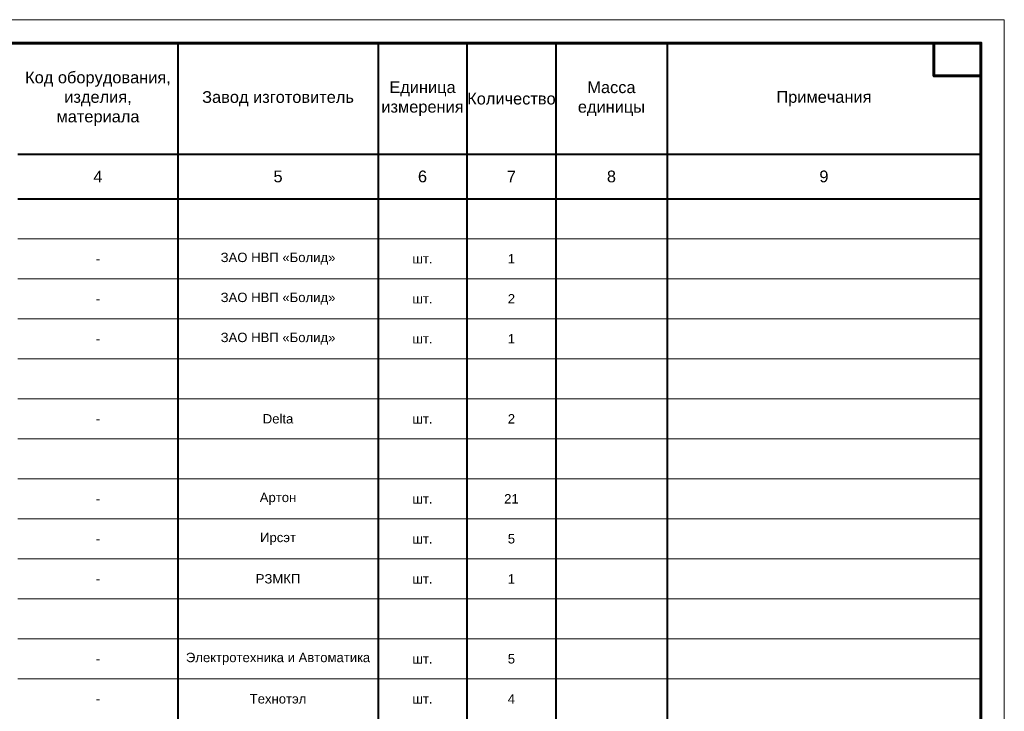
# Model space of a CAD drawing. Header units: millimetres. Extents: x 523431 to 527346, y -48565 to -47721.
# Tile 180 of 217: x 525862 to 526072, y -47868 to -47721. Entities that reach past the tile are written whole.
import ezdxf
from ezdxf.enums import TextEntityAlignment as Align

# ---------------------------------------------------------------- set-up
doc = ezdxf.new("R2010")
doc.units = ezdxf.units.MM
for name, color, linetype, lineweight in [('ВК-линия контур', 132, 'Continuous', 15), ('ВК-линия толстая', 30, 'Continuous', 60), ('ВК-Текст', 1, 'Continuous', 30), ('электрика', 1, 'Continuous', 40), ('ЭОМ_Текст', 7, 'Continuous', 30)]:
    doc.layers.add(name, color=color, linetype=linetype, lineweight=lineweight)
doc.styles.get("Standard").update_dxf_attribs({"font": 'arial.ttf'})

# ---------------------------------------------------------------- blocks, each defined once
blk = doc.blocks.new('*U31')
at = {"layer": 'ВК-линия контур', "color": 0}
for p, q in [((-420, 297), (0, 297)), ((0, 297), (0, 0))]:
    blk.add_line(p, q, dxfattribs=at)
at = {"layer": 'ВК-линия толстая', "color": 0}
for points in [[(-400, 5), (-400, 292), (-5, 292), (-5, 5)], [(-5, 292), (-15, 292), (-15, 285), (-5, 285)]]:
    blk.add_lwpolyline(points, close=True, dxfattribs=at)
at = {"layer": 'ВК-Текст', "color": 0}
blk.add_attdef('ЛИСТ_АЛ', text='', height=2.5, dxfattribs=at).set_placement((-10, 288.5), align=Align.MIDDLE_CENTER)
at = {"layer": 'ВК-Текст', "color": 0, "ltscale": 0.5}
blk.add_attdef('ВЕРХНИЙ_ШИФР', text='', height=0.000005, rotation=180, dxfattribs=at).set_placement((-400, 278), align=Align.MIDDLE_CENTER)
at = {"layer": 'ВК-Текст', "color": 0, "flags": 12}
blk.add_attdef('ФОРМАТ_ЛИСТА', (-42, 1.56), '', height=2.5, dxfattribs=at)
blk = doc.blocks.new('A$C5C9321C1')
at = {"layer": 'электрика', "color": 7}
for p, q in [((22376, 22945), (22376, 20575)), ((26643, 22945), (26643, 20575)), ((28539, 22945), (28539, 20575)), ((30436, 22945), (30436, 20575)), ((32806, 22945), (32806, 20575)), ((18963, 20575), (22376, 20575)), ((22376, 20575), (26643, 20575)), ((22376, 20575), (22376, 19627)), ((26643, 20575), (28539, 20575)), ((26643, 20575), (26643, 19627)), ((28539, 20575), (30436, 20575)), ((28539, 20575), (28539, 19627)), ((30436, 20575), (32806, 20575)), ((30436, 20575), (30436, 19627)), ((32806, 20575), (39500, 20575)), ((32806, 20575), (32806, 19627)), ((18963, 19627), (22376, 19627)), ((22376, 19627), (26643, 19627)), ((22376, 19627), (22376, 18773)), ((26643, 19627), (28539, 19627)), ((26643, 19627), (26643, 18773)), ((28539, 19627), (30436, 19627)), ((28539, 19627), (28539, 18773)), ((30436, 19627), (32806, 19627)), ((30436, 19627), (30436, 18773)), ((32806, 19627), (39500, 19627)), ((32806, 19627), (32806, 18773)), ((22376, 18773), (22376, 17920)), ((26643, 18773), (26643, 17920)), ((28539, 18773), (28539, 17920)), ((30436, 18773), (30436, 17920)), ((32806, 18773), (32806, 17920)), ((22376, 17920), (22376, 17067)), ((26643, 17920), (26643, 17067)), ((28539, 17920), (28539, 17067)), ((30436, 17920), (30436, 17067)), ((32806, 17920), (32806, 17067)), ((22376, 17067), (22376, 16213)), ((26643, 17067), (26643, 16213)), ((28539, 17067), (28539, 16213)), ((30436, 17067), (30436, 16213)), ((32806, 17067), (32806, 16213)), ((22376, 16213), (22376, 15360)), ((26643, 16213), (26643, 15360)), ((28539, 16213), (28539, 15360)), ((30436, 16213), (30436, 15360)), ((32806, 16213), (32806, 15360)), ((22376, 15360), (22376, 14507)), ((26643, 15360), (26643, 14507)), ((28539, 15360), (28539, 14507)), ((30436, 15360), (30436, 14507)), ((32806, 15360), (32806, 14507)), ((22376, 14507), (22376, 13653)), ((26643, 14507), (26643, 13653)), ((28539, 14507), (28539, 13653)), ((30436, 14507), (30436, 13653)), ((32806, 14507), (32806, 13653)), ((22376, 13653), (22376, 12800)), ((26643, 13653), (26643, 12800)), ((28539, 13653), (28539, 12800)), ((30436, 13653), (30436, 12800)), ((32806, 13653), (32806, 12800)), ((22376, 12800), (22376, 11947)), ((26643, 12800), (26643, 11947)), ((28539, 12800), (28539, 11947)), ((30436, 12800), (30436, 11947)), ((32806, 12800), (32806, 11947)), ((22376, 11947), (22376, 11093)), ((26643, 11947), (26643, 11093)), ((28539, 11947), (28539, 11093)), ((30436, 11947), (30436, 11093)), ((32806, 11947), (32806, 11093)), ((22376, 11093), (22376, 10240)), ((26643, 11093), (26643, 10240)), ((28539, 11093), (28539, 10240)), ((30436, 11093), (30436, 10240)), ((32806, 11093), (32806, 10240)), ((22376, 10240), (22376, 9387)), ((26643, 10240), (26643, 9387)), ((28539, 10240), (28539, 9387)), ((30436, 10240), (30436, 9387)), ((32806, 10240), (32806, 9387)), ((22376, 9387), (22376, 8533)), ((26643, 9387), (26643, 8533)), ((28539, 9387), (28539, 8533)), ((30436, 9387), (30436, 8533)), ((32806, 9387), (32806, 8533))]:
    blk.add_line(p, q, dxfattribs=at)
at = {"layer": 'ЭОМ_Текст', "lineweight": 0}
for p, q in [((18963, 18773), (22376, 18773)), ((22376, 18773), (26643, 18773)), ((26643, 18773), (28539, 18773)), ((28539, 18773), (30436, 18773)), ((30436, 18773), (32806, 18773)), ((32806, 18773), (39500, 18773)), ((18963, 17920), (22376, 17920)), ((22376, 17920), (26643, 17920)), ((26643, 17920), (28539, 17920)), ((28539, 17920), (30436, 17920)), ((30436, 17920), (32806, 17920)), ((32806, 17920), (39500, 17920)), ((18963, 17067), (22376, 17067)), ((22376, 17067), (26643, 17067)), ((26643, 17067), (28539, 17067)), ((28539, 17067), (30436, 17067)), ((30436, 17067), (32806, 17067)), ((32806, 17067), (39500, 17067)), ((18963, 16213), (22376, 16213)), ((22376, 16213), (26643, 16213)), ((26643, 16213), (28539, 16213)), ((28539, 16213), (30436, 16213)), ((30436, 16213), (32806, 16213)), ((32806, 16213), (39500, 16213)), ((18963, 15360), (22376, 15360)), ((22376, 15360), (26643, 15360)), ((26643, 15360), (28539, 15360)), ((28539, 15360), (30436, 15360)), ((30436, 15360), (32806, 15360)), ((32806, 15360), (39500, 15360)), ((18963, 14507), (22376, 14507)), ((22376, 14507), (26643, 14507)), ((26643, 14507), (28539, 14507)), ((28539, 14507), (30436, 14507)), ((30436, 14507), (32806, 14507)), ((32806, 14507), (39500, 14507)), ((18963, 13653), (22376, 13653)), ((22376, 13653), (26643, 13653)), ((26643, 13653), (28539, 13653)), ((28539, 13653), (30436, 13653)), ((30436, 13653), (32806, 13653)), ((32806, 13653), (39500, 13653)), ((18963, 12800), (22376, 12800)), ((22376, 12800), (26643, 12800)), ((26643, 12800), (28539, 12800)), ((28539, 12800), (30436, 12800)), ((30436, 12800), (32806, 12800)), ((32806, 12800), (39500, 12800)), ((18963, 11947), (22376, 11947)), ((22376, 11947), (26643, 11947)), ((26643, 11947), (28539, 11947)), ((28539, 11947), (30436, 11947)), ((30436, 11947), (32806, 11947)), ((32806, 11947), (39500, 11947)), ((18963, 11093), (22376, 11093)), ((22376, 11093), (26643, 11093)), ((26643, 11093), (28539, 11093)), ((28539, 11093), (30436, 11093)), ((30436, 11093), (32806, 11093)), ((32806, 11093), (39500, 11093)), ((18963, 10240), (22376, 10240)), ((22376, 10240), (26643, 10240)), ((26643, 10240), (28539, 10240)), ((28539, 10240), (30436, 10240)), ((30436, 10240), (32806, 10240)), ((32806, 10240), (39500, 10240)), ((18963, 9387), (22376, 9387)), ((22376, 9387), (26643, 9387)), ((26643, 9387), (28539, 9387)), ((28539, 9387), (30436, 9387)), ((30436, 9387), (32806, 9387)), ((32806, 9387), (39500, 9387))]:
    blk.add_line(p, q, dxfattribs=at)
at = {"layer": 'ЭОМ_Текст', "lineweight": 25, "char_height": 250, "attachment_point": 5}
for s, insert, width in [('Код оборудования, изделия, \\Pматериала', (20670, 21760), 3413.34), ('Единица измерения', (27591, 21760), 1896.3), ('Масса единицы', (31621, 21760), 2370.38), ('Завод изготовитель', (24510, 21760), 4266.68), ('Количество', (29488, 21760), 1896.3), ('Примечания', (36153, 21760), 6693.96), ('4', (20670, 20101), 3413.34), ('5', (24510, 20101), 4266.68), ('6', (27591, 20101), 1896.3), ('7', (29488, 20101), 1896.3), ('8', (31621, 20101), 2370.38), ('9', (36153, 20101), 6693.96)]:
    blk.add_mtext(s, dxfattribs=dict(at, insert=insert, width=width))

msp = doc.modelspace()

# ---------------------------------------------------------------- block references
msp.add_blockref('*U31', (526072.29, -48017.75))
at = {"xscale": 0.01, "yscale": 0.01, "zscale": 0.01}
msp.add_blockref('A$C5C9321C1', (525672.29, -47955.2), dxfattribs=at)

# ---------------------------------------------------------------- texts
at = {"lineweight": 0, "char_height": 2, "attachment_point": 5}
for s, insert, width in [('{\\C0;ЗАО НВП «Болид»}', (525917.39, -47771.73), 42.6668), ('{\\C0;1}', (525967.17, -47771.73), 18.963), ('{\\C0;-}', (525878.99, -47771.73), 34.1334), ('{\\C0;шт.}', (525948.2, -47771.73), 18.963), ('{\\C0;-}', (525878.99, -47780.26), 34.1334), ('{\\C0;ЗАО НВП «Болид»}', (525917.39, -47780.26), 42.6668), ('{\\C0;шт.}', (525948.2, -47780.26), 18.963), ('{\\C0;2}', (525967.17, -47780.26), 18.963), ('{\\C0;-}', (525878.99, -47788.8), 34.1334), ('{\\C0;ЗАО НВП «Болид»}', (525917.39, -47788.8), 42.6668), ('{\\C0;шт.}', (525948.2, -47788.8), 18.963), ('{\\C0;1}', (525967.17, -47788.8), 18.963), ('{\\C0;-}', (525878.99, -47805.87), 34.1334), ('{\\C0;Delta}', (525917.39, -47805.87), 42.6668), ('{\\C0;шт.}', (525948.2, -47805.87), 18.963), ('{\\C0;2}', (525967.17, -47805.87), 18.963), ('{\\C0;-}', (525878.99, -47822.93), 34.1334), ('{\\C0;Артон}', (525917.39, -47822.93), 42.6668), ('{\\C0;шт.}', (525948.2, -47822.93), 18.963), ('{\\C0;21}', (525967.17, -47822.93), 18.963), ('{\\C0;-}', (525878.99, -47831.47), 34.1334), ('{\\C0;Ирсэт}', (525917.39, -47831.47), 42.6668), ('{\\C0;шт.}', (525948.2, -47831.47), 18.963), ('{\\C0;5}', (525967.17, -47831.47), 18.963), ('{\\C0;РЗМКП}', (525917.39, -47840), 42.6668), ('{\\C0;шт.}', (525948.2, -47840), 18.963), ('{\\C0;1}', (525967.17, -47840), 18.963), ('{\\C0;-}', (525878.99, -47840), 34.1334), ('{\\C0;Электротехника и Автоматика}', (525917.39, -47857.07), 42.6668), ('{\\C0;шт.}', (525948.2, -47857.07), 18.963), ('{\\C0;5}', (525967.17, -47857.07), 18.963), ('{\\C0;-}', (525878.99, -47857.07), 34.1334), ('{\\C0;Технотэл}', (525917.39, -47865.6), 42.6668), ('{\\C0;шт.}', (525948.2, -47865.6), 18.963), ('{\\C0;4}', (525967.17, -47865.6), 18.963), ('{\\C0;-}', (525878.99, -47865.6), 34.1334)]:
    msp.add_mtext(s, dxfattribs=dict(at, insert=insert, width=width))

doc.saveas('drawing.dxf')
